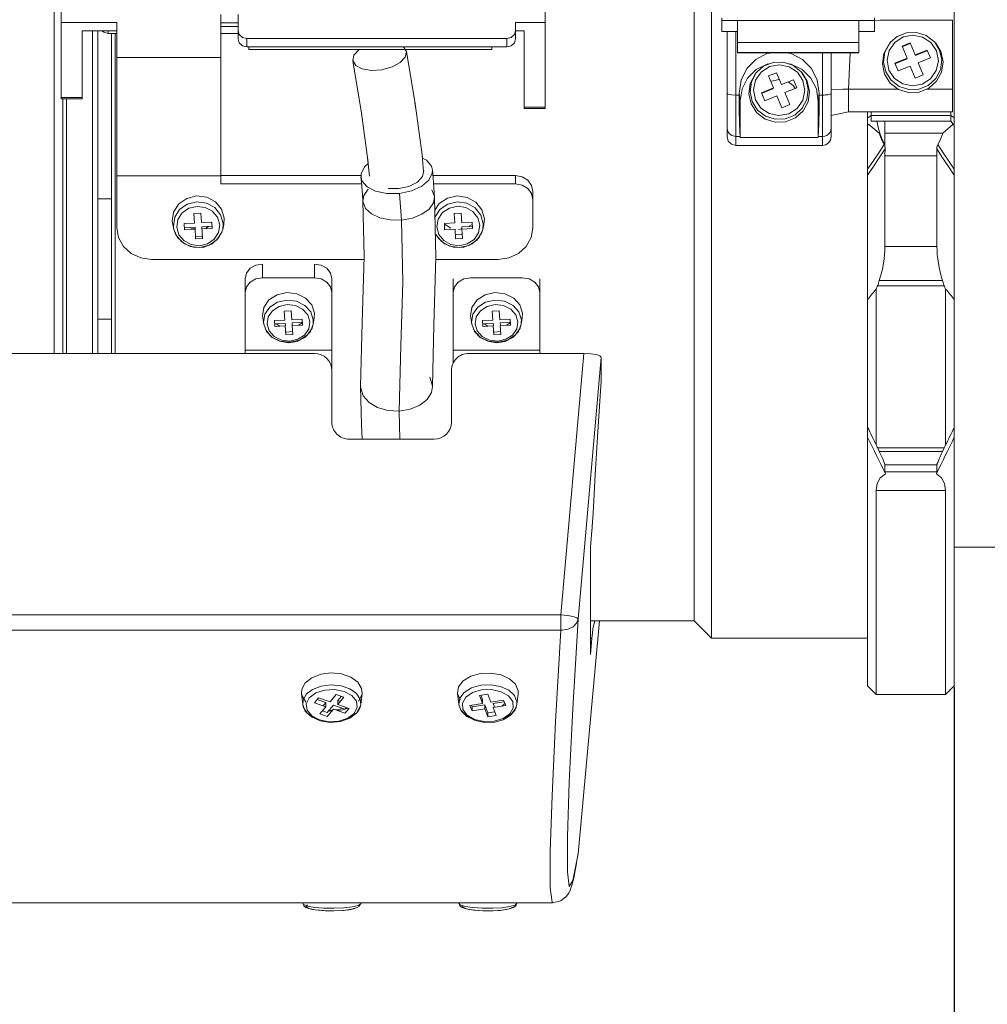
# Model space of a CAD drawing. Header units: millimetres. Extents: x 3925 to 5043, y -86 to 778.
# Tile 5 of 45: x 4105 to 4161, y 219 to 276. Entities that reach past the tile are written whole.
import ezdxf

# ---------------------------------------------------------------- set-up
doc = ezdxf.new("R2010")
doc.units = ezdxf.units.MM
doc.header["$LTSCALE"] = 46.255
doc.header["$PDMODE"] = 3
doc.header["$PDSIZE"] = 1
doc.layers.get('0').update_dxf_attribs({"linetype": 'CONTINUOUS'})
doc.layers.get('Defpoints').update_dxf_attribs({"linetype": 'CONTINUOUS'})
doc.layers.add('T20C1_LENS_ODXF_CONTINUOUS_LINE', color=7, linetype='CONTINUOUS')
doc.styles.add('SLDTEXTSTYLE0', font='arialbd.ttf', dxfattribs={"height": 5.5})
doc.styles.add('SLDTEXTSTYLE2', font='arial.ttf')
doc.dimstyles.new('SLDDIMSTYLE1', dxfattribs={"dimtxt": 5.650301, "dimasz": 4.572, "dimexe": 0, "dimexo": 0.0625, "dimgap": 1.412575, "dimtad": 0, "dimtih": 1, "dimtoh": 1, "dimlfac": 3.5, "dimrnd": 1e-09, "dimzin": 4, "dimdsep": 46, "dimtxsty": 'SLDTEXTSTYLE0', "dimsah": 1, "dimcen": 0.09, "dimadec": 0, "dimazin": 1, "dimtol": 1, "dimtp": 0.8, "dimtm": 0.8, "dimtfac": 1, "dimtdec": 1, "dimtofl": 0, "dimtmove": 0, "dimatfit": 3, "dimfxl": 1, "dimfrac": 2, "dimtolj": 1, "dimarcsym": 0})

# ---------------------------------------------------------------- blocks, each defined once
blk = doc.blocks.new('*D72')
at = {"color": 0, "linetype": 'Continuous', "lineweight": -2}
for p, q in [((4159.217, 237.712), (4159.217, 176.396)), ((4000.917, 212.713), (4000.917, 176.396)), ((4005.917, 176.396), (4154.217, 176.396))]:
    blk.add_line(p, q, dxfattribs=at)
at = {"color": 0, "linetype": 'Continuous'}
for points in [[(4005.917, 177.23), (4005.917, 175.563), (4000.917, 176.396)], [(4154.217, 177.23), (4154.217, 175.563), (4159.217, 176.396)]]:
    blk.add_solid(points, dxfattribs=at)
at = {"layer": 'Defpoints', "color": 0, "linetype": 'Continuous'}
for p in [(4159.217, 237.775), (4000.917, 212.775), (4159.217, 176.396)]:
    blk.add_point(p, dxfattribs=at)
at = {"color": 0, "linetype": 'Continuous', "lineweight": 0, "insert": (4080.067, 181.013), "char_height": 5, "attachment_point": 5, "style": 'SLDTEXTSTYLE2'}
blk.add_mtext('\\A1;158.30 [6.23]', dxfattribs=at)
blk = doc.blocks.new('*D70')
at = {"color": 0, "linetype": 'Continuous', "lineweight": -2}
for p, q in [((4234.885, 255.512), (4234.885, 157.548)), ((4000.917, 212.712), (4000.917, 157.548)), ((4005.917, 157.548), (4229.885, 157.548))]:
    blk.add_line(p, q, dxfattribs=at)
at = {"color": 0, "linetype": 'Continuous'}
for points in [[(4005.917, 158.381), (4005.917, 156.714), (4000.917, 157.548)], [(4229.885, 158.381), (4229.885, 156.714), (4234.885, 157.548)]]:
    blk.add_solid(points, dxfattribs=at)
at = {"layer": 'Defpoints', "color": 0, "linetype": 'Continuous'}
for p in [(4234.885, 255.575), (4000.917, 212.775), (4234.885, 157.548)]:
    blk.add_point(p, dxfattribs=at)
at = {"color": 0, "linetype": 'Continuous', "lineweight": 0, "insert": (4117.901, 162.164), "char_height": 5, "attachment_point": 5, "style": 'SLDTEXTSTYLE2'}
blk.add_mtext('\\A1;233.97 [9.21]', dxfattribs=at)

msp = doc.modelspace()

# ---------------------------------------------------------------- linework, layer by layer
at = {"layer": 'T20C1_LENS_ODXF_CONTINUOUS_LINE', "color": 7, "linetype": 'Continuous', "lineweight": 0}
for p, q in [((4107.717, 271.61), (4107.717, 322.781)), ((4107.317, 256.946), (4107.317, 320.025)), ((4159.217, 303.69), (4159.217, 270.519)), ((4135.617, 271.052), (4135.617, 297.104)), ((4144.217, 277.068), (4144.217, 241.525)), ((4145.217, 240.525), (4145.217, 277.068)), ((4116.917, 276.47), (4116.917, 266.719)), ((4117.917, 276.47), (4117.917, 275.074)), ((4110.917, 276.011), (4107.717, 276.011)), ((4110.917, 264.187), (4110.917, 276.011)), ((4117.917, 275.991), (4116.917, 275.991)), ((4133.917, 276.011), (4135.617, 276.011)), ((4133.917, 275.074), (4133.917, 276.011)), ((4145.817, 275.503), (4145.817, 276.283)), ((4145.817, 276.136), (4154.617, 276.136)), ((4146.717, 274.273), (4146.717, 276.136)), ((4153.717, 276.136), (4153.717, 274.282)), ((4154.949, 276.151), (4154.609, 276.122)), ((4154.617, 276.283), (4154.617, 275.503)), ((4154.949, 276.151), (4159.117, 276.151)), ((4159.117, 276.151), (4159.117, 270.876)), ((4108.917, 275.533), (4108.917, 271.61)), ((4110.917, 275.533), (4108.917, 275.533)), ((4109.517, 275.533), (4109.517, 256.946)), ((4109.817, 275.533), (4109.817, 256.946)), ((4110.417, 275.393), (4110.417, 275.533)), ((4110.417, 275.393), (4110.917, 275.393)), ((4110.617, 275.393), (4110.617, 256.946)), ((4110.817, 256.946), (4110.817, 275.393)), ((4116.917, 275.792), (4117.917, 275.792)), ((4116.917, 275.393), (4117.917, 275.393)), ((4133.917, 275.533), (4134.417, 275.533)), ((4134.417, 271.052), (4134.417, 275.533)), ((4146.717, 275.503), (4145.817, 275.503)), ((4146.117, 269.444), (4146.117, 275.503)), ((4146.617, 268.931), (4146.617, 275.503)), ((4154.617, 275.503), (4153.717, 275.503)), ((4118.167, 275.156), (4118.417, 275.094)), ((4118.417, 274.616), (4118.417, 275.094)), ((4118.417, 275.094), (4133.417, 275.094)), ((4133.417, 275.094), (4133.417, 274.616)), ((4153.717, 274.861), (4146.717, 274.861)), ((4155.435, 274.756), (4155.151, 274.223)), ((4155.491, 274.822), (4155.219, 274.311)), ((4155.487, 274.82), (4155.435, 274.756)), ((4155.541, 274.883), (4155.491, 274.822)), ((4156.264, 275.186), (4155.782, 274.874)), ((4156.208, 274.651), (4156.671, 274.838)), ((4156.671, 274.798), (4156.208, 274.611)), ((4156.671, 274.838), (4156.954, 274.15)), ((4157.866, 274.861), (4157.39, 275.179)), ((4158.187, 274.381), (4157.866, 274.861)), ((4158.371, 274.431), (4158.094, 274.883)), ((4158.438, 274.349), (4158.148, 274.82)), ((4118.417, 274.616), (4133.417, 274.616)), ((4118.542, 274.616), (4118.542, 274.47)), ((4118.542, 274.47), (4132.542, 274.47)), ((4127.459, 274.616), (4127.622, 274.344)), ((4127.622, 274.344), (4127.623, 274.343)), ((4128.118, 271.333), (4127.623, 274.343)), ((4132.542, 274.616), (4132.542, 274.47)), ((4146.717, 274.285), (4153.717, 274.285)), ((4146.717, 274.273), (4153.717, 274.273)), ((4151.618, 274.273), (4151.617, 268.942)), ((4152.117, 269.444), (4152.117, 274.273)), ((4153.118, 272.182), (4153.217, 274.273)), ((4155.151, 274.223), (4155.069, 273.627)), ((4155.219, 274.311), (4155.14, 273.739)), ((4156.492, 273.963), (4156.208, 274.651)), ((4156.954, 274.15), (4157.649, 274.431)), ((4157.649, 274.391), (4156.954, 274.11)), ((4157.649, 274.431), (4157.838, 273.972)), ((4158.495, 273.867), (4158.371, 274.431)), ((4158.566, 273.76), (4158.438, 274.349)), ((4110.917, 273.994), (4116.917, 273.994)), ((4124.572, 273.558), (4124.527, 273.821)), ((4148.418, 273.624), (4147.791, 273.306)), ((4148.763, 273.716), (4148.223, 273.498)), ((4148.611, 273.655), (4148.418, 273.624)), ((4149.345, 273.738), (4148.763, 273.716)), ((4149.9, 273.562), (4149.345, 273.738)), ((4149.818, 273.624), (4149.592, 273.66)), ((4150.445, 273.305), (4149.818, 273.624)), ((4155.069, 273.627), (4155.197, 273.038)), ((4155.14, 273.739), (4155.264, 273.174)), ((4155.797, 273.682), (4156.492, 273.963)), ((4155.797, 273.642), (4156.492, 273.923)), ((4155.986, 273.223), (4155.797, 273.682)), ((4157.838, 273.972), (4157.143, 273.691)), ((4157.143, 273.691), (4157.427, 273.003)), ((4124.572, 273.558), (4125.006, 270.918)), ((4147.791, 273.306), (4147.294, 272.812)), ((4147.735, 273.044), (4147.451, 272.511)), ((4147.791, 273.11), (4147.519, 272.599)), ((4147.787, 273.108), (4147.735, 273.044)), ((4147.841, 273.171), (4147.791, 273.11)), ((4148.223, 273.498), (4147.841, 273.171)), ((4148.564, 273.474), (4148.082, 273.161)), ((4148.508, 272.939), (4148.971, 273.126)), ((4148.971, 273.126), (4149.254, 272.438)), ((4150.166, 273.148), (4149.69, 273.466)), ((4150.394, 273.171), (4149.9, 273.562)), ((4150.487, 272.669), (4150.166, 273.148)), ((4150.671, 272.719), (4150.394, 273.171)), ((4150.942, 272.81), (4150.445, 273.305)), ((4150.738, 272.637), (4150.448, 273.108)), ((4155.197, 273.038), (4155.521, 272.528)), ((4155.264, 273.174), (4155.574, 272.685)), ((4156.681, 273.504), (4155.986, 273.223)), ((4156.964, 272.816), (4156.681, 273.504)), ((4147.451, 272.511), (4147.369, 271.914)), ((4147.519, 272.599), (4147.44, 272.026)), ((4148.792, 272.25), (4148.508, 272.939)), ((4148.642, 272.613), (4148.684, 272.642)), ((4148.684, 272.642), (4149.118, 272.729)), ((4149.254, 272.438), (4149.949, 272.719)), ((4149.629, 272.589), (4149.922, 272.391)), ((4149.949, 272.719), (4150.138, 272.26)), ((4150.795, 272.154), (4150.671, 272.719)), ((4150.866, 272.048), (4150.738, 272.637)), ((4157.427, 273.003), (4156.964, 272.816)), ((4146.809, 271.938), (4146.866, 271.496)), ((4146.809, 271.938), (4146.817, 270.96)), ((4147.369, 271.914), (4147.497, 271.326)), ((4147.44, 272.026), (4147.564, 271.462)), ((4148.097, 271.969), (4148.792, 272.25)), ((4148.097, 271.929), (4148.792, 272.21)), ((4148.286, 271.511), (4148.097, 271.969)), ((4150.138, 272.26), (4149.443, 271.979)), ((4149.443, 271.979), (4149.727, 271.291)), ((4149.922, 272.391), (4150.037, 272.219)), ((4151.369, 271.492), (4151.426, 271.939)), ((4155.972, 272.182), (4153.118, 272.182)), ((4153.118, 272.182), (4153.118, 270.876)), ((4156.59, 272.155), (4157.172, 272.177)), ((4159.117, 272.182), (4157.642, 272.182)), ((4108.917, 271.693), (4107.717, 271.693)), ((4107.717, 271.61), (4108.917, 271.61)), ((4107.817, 256.946), (4107.817, 271.61)), ((4108.017, 256.946), (4108.017, 271.61)), ((4128.111, 271.38), (4128.2, 270.794)), ((4128.54, 268.257), (4128.118, 271.333)), ((4146.81, 271.835), (4146.617, 271.835)), ((4146.866, 269.393), (4146.866, 271.496)), ((4147.497, 271.326), (4147.821, 270.816)), ((4147.564, 271.462), (4147.874, 270.973)), ((4148.981, 271.792), (4148.286, 271.511)), ((4149.264, 271.104), (4148.981, 271.792)), ((4151.369, 271.492), (4151.369, 269.393)), ((4151.425, 271.835), (4151.618, 271.835)), ((4125.088, 270.381), (4125.003, 270.935)), ((4125.006, 270.918), (4125.415, 267.956)), ((4135.617, 271.135), (4134.417, 271.135)), ((4135.617, 271.052), (4134.417, 271.052)), ((4147.821, 270.816), (4148.302, 270.447)), ((4147.874, 270.973), (4148.335, 270.619)), ((4149.727, 271.291), (4149.264, 271.104)), ((4153.118, 270.876), (4152.117, 270.651)), ((4153.118, 270.876), (4159.117, 270.876)), ((4154.217, 270.519), (4154.217, 270.876)), ((4154.417, 270.665), (4154.417, 270.876)), ((4159.017, 270.876), (4159.017, 270.665)), ((4154.217, 270.105), (4154.217, 270.519)), ((4154.417, 270.665), (4159.017, 270.665)), ((4154.417, 270.665), (4154.417, 270.339)), ((4154.417, 270.339), (4155.217, 270.339)), ((4159.017, 270.339), (4155.217, 270.339)), ((4155.217, 270.339), (4155.217, 268.865)), ((4159.017, 270.665), (4159.084, 270.616)), ((4159.017, 270.339), (4159.017, 270.665)), ((4159.158, 270.148), (4159.017, 270.339)), ((4159.084, 270.616), (4159.217, 270.519)), ((4159.217, 270.519), (4159.217, 270.105)), ((4154.277, 270.148), (4154.217, 270.105)), ((4154.217, 237.775), (4154.217, 270.105)), ((4154.875, 269.641), (4154.277, 270.148)), ((4154.923, 269.643), (4154.832, 269.958)), ((4154.961, 269.42), (4154.875, 269.641)), ((4155.042, 269.324), (4154.923, 269.643)), ((4158.56, 269.641), (4155.217, 269.641)), ((4159.158, 270.148), (4158.56, 269.641)), ((4159.217, 270.105), (4159.158, 270.148)), ((4159.217, 237.775), (4159.217, 270.105)), ((4146.117, 269.444), (4146.185, 269.186)), ((4146.185, 269.186), (4146.369, 268.998)), ((4146.617, 269.445), (4146.859, 269.445)), ((4146.859, 269.445), (4146.866, 269.393)), ((4146.866, 269.393), (4151.369, 269.393)), ((4151.376, 269.445), (4151.369, 269.393)), ((4151.376, 269.445), (4151.617, 269.445)), ((4151.971, 269.59), (4151.868, 269.511)), ((4155.061, 269.2), (4154.961, 269.42)), ((4155.19, 269.004), (4155.042, 269.324)), ((4155.174, 268.98), (4155.061, 269.2)), ((4128.503, 268.578), (4128.609, 267.426)), ((4146.369, 268.998), (4146.617, 268.931)), ((4151.617, 268.931), (4146.617, 268.931)), ((4151.617, 268.931), (4151.808, 268.97)), ((4151.617, 268.942), (4151.617, 268.931)), ((4154.857, 268.498), (4155.174, 268.98)), ((4155.192, 268.944), (4155.174, 268.98)), ((4125.484, 267.158), (4125.386, 268.208)), ((4155.217, 268.334), (4158.217, 268.334)), ((4155.217, 263.104), (4155.217, 268.334)), ((4158.217, 268.334), (4158.217, 263.104)), ((4128.606, 267.52), (4128.622, 267.49)), ((4154.556, 267.712), (4154.217, 267.218)), ((4116.917, 267.178), (4110.917, 267.178)), ((4125.003, 267.197), (4116.917, 267.197)), ((4133.917, 267.197), (4129.151, 267.197)), ((4133.917, 267.197), (4133.917, 266.719)), ((4116.917, 266.719), (4125.038, 266.719)), ((4127.176, 266.44), (4126.569, 266.442)), ((4127.214, 266.161), (4127.911, 266.308)), ((4127.911, 266.308), (4128.502, 266.576)), ((4129.241, 266.009), (4129.092, 266.373)), ((4129.191, 266.719), (4133.917, 266.719)), ((4129.246, 265.96), (4129.229, 266.234)), ((4134.917, 266.28), (4134.917, 264.187)), ((4109.817, 265.847), (4110.617, 265.847)), ((4125.115, 265.713), (4125.115, 265.709)), ((4125.115, 265.709), (4125.12, 265.662)), ((4125.12, 265.662), (4125.269, 265.297)), ((4127.261, 265.644), (4127.214, 266.161)), ((4129.246, 265.96), (4129.241, 266.009)), ((4129.246, 265.956), (4129.246, 265.96)), ((4129.324, 262.496), (4129.246, 265.956)), ((4129.985, 265.892), (4129.513, 265.575)), ((4114.541, 265.232), (4114.258, 264.788)), ((4114.987, 265.543), (4114.541, 265.232)), ((4115.079, 265.309), (4114.695, 265.043)), ((4115.546, 265.42), (4115.079, 265.309)), ((4116.024, 265.359), (4115.546, 265.42)), ((4116.437, 265.137), (4116.024, 265.359)), ((4116.569, 265.347), (4116.085, 265.606)), ((4116.729, 264.787), (4116.442, 265.131)), ((4116.909, 264.937), (4116.569, 265.347)), ((4125.269, 265.297), (4125.605, 264.986)), ((4129.513, 265.575), (4129.263, 265.2)), ((4129.559, 265.25), (4129.272, 264.818)), ((4130.011, 265.554), (4129.559, 265.25)), ((4130.101, 265.318), (4129.711, 265.059)), ((4131.455, 265.123), (4131.046, 265.351)), ((4131.589, 265.33), (4131.11, 265.597)), ((4131.739, 264.767), (4131.455, 265.123)), ((4131.921, 264.915), (4131.589, 265.33)), ((4114.12, 264.561), (4114.148, 264.368)), ((4114.258, 264.788), (4114.183, 264.278)), ((4114.448, 264.66), (4114.382, 264.216)), ((4114.695, 265.043), (4114.448, 264.66)), ((4115.369, 265.007), (4115.768, 265.03)), ((4115.406, 264.458), (4115.369, 265.007)), ((4115.768, 265.03), (4115.805, 264.481)), ((4115.805, 264.481), (4116.404, 264.515)), ((4116.404, 264.515), (4116.428, 264.148)), ((4116.853, 264.356), (4116.729, 264.787)), ((4117.052, 264.44), (4116.909, 264.937)), ((4117.087, 264.368), (4117.115, 264.73)), ((4126.691, 264.634), (4127.337, 264.629)), ((4127.337, 264.629), (4127.967, 264.741)), ((4129.456, 264.68), (4129.381, 264.238)), ((4129.711, 265.059), (4129.456, 264.68)), ((4130.384, 265.011), (4130.783, 265.027)), ((4130.409, 264.462), (4130.384, 265.011)), ((4130.783, 265.027), (4130.809, 264.477)), ((4131.854, 264.335), (4131.739, 264.767)), ((4132.053, 264.415), (4131.921, 264.915)), ((4132.087, 264.368), (4132.116, 264.704)), ((4114.21, 264.094), (4114.148, 264.368)), ((4114.183, 264.278), (4114.21, 264.094)), ((4114.425, 263.62), (4114.21, 264.094)), ((4114.21, 264.094), (4114.326, 263.781)), ((4114.382, 264.216), (4114.506, 263.786)), ((4114.807, 264.424), (4115.406, 264.458)), ((4114.831, 264.058), (4114.807, 264.424)), ((4114.831, 264.178), (4115.43, 264.212)), ((4115.43, 264.092), (4114.831, 264.058)), ((4115.437, 264.115), (4115.184, 264.161)), ((4115.43, 264.212), (4115.467, 263.543)), ((4115.829, 264.234), (4116.428, 264.268)), ((4115.866, 263.565), (4115.829, 264.234)), ((4116.428, 264.148), (4115.829, 264.115)), ((4116.207, 264.255), (4116.046, 264.159)), ((4116.786, 263.913), (4116.853, 264.356)), ((4116.977, 263.931), (4117.025, 264.094)), ((4117.025, 264.094), (4117.052, 264.44)), ((4117.025, 264.094), (4117.087, 264.368)), ((4129.381, 264.238), (4129.496, 263.805)), ((4129.81, 264.438), (4130.409, 264.462)), ((4129.827, 264.072), (4129.81, 264.438)), ((4130.184, 264.161), (4129.816, 264.385)), ((4130.426, 264.095), (4129.827, 264.072)), ((4130.452, 263.545), (4130.426, 264.095)), ((4130.824, 264.12), (4130.616, 264.083)), ((4130.809, 264.477), (4131.408, 264.501)), ((4131.425, 264.254), (4130.826, 264.231)), ((4130.826, 264.231), (4130.826, 264.111)), ((4131.425, 264.134), (4130.826, 264.111)), ((4130.826, 264.111), (4130.851, 263.561)), ((4131.367, 264.352), (4131.235, 264.273)), ((4131.408, 264.501), (4131.425, 264.134)), ((4131.779, 263.892), (4131.854, 264.335)), ((4132.025, 264.094), (4131.809, 263.619)), ((4131.968, 263.907), (4132.025, 264.094)), ((4132.025, 264.094), (4132.053, 264.415)), ((4132.025, 264.094), (4132.087, 264.368)), ((4114.506, 263.786), (4114.798, 263.436)), ((4115.467, 263.662), (4115.866, 263.685)), ((4115.866, 263.565), (4115.467, 263.543)), ((4116.156, 263.264), (4116.54, 263.529)), ((4116.54, 263.529), (4116.786, 263.913)), ((4129.496, 263.805), (4129.78, 263.45)), ((4130.617, 263.774), (4130.439, 263.812)), ((4130.851, 263.561), (4130.452, 263.545)), ((4130.798, 263.813), (4130.617, 263.774)), ((4131.134, 263.255), (4131.524, 263.513)), ((4131.524, 263.513), (4131.779, 263.892)), ((4158.217, 263.104), (4155.217, 263.104)), ((4112.298, 262.443), (4112.917, 262.353)), ((4125.18, 262.353), (4112.917, 262.353)), ((4132.917, 262.353), (4129.32, 262.353)), ((4132.917, 262.353), (4133.537, 262.443)), ((4119.317, 261.3), (4119.317, 262.095)), ((4122.317, 262.095), (4122.317, 261.3)), ((4118.317, 256.946), (4118.317, 261.247)), ((4122.317, 261.3), (4119.317, 261.3)), ((4123.317, 252.986), (4123.317, 261.247)), ((4130.317, 261.247), (4130.317, 260.452)), ((4134.317, 261.3), (4131.317, 261.3)), ((4135.317, 261.247), (4135.317, 260.452)), ((4154.798, 260.847), (4154.891, 261.14)), ((4154.891, 261.14), (4158.543, 261.14)), ((4158.543, 261.14), (4158.637, 260.847)), ((4130.395, 260.779), (4130.317, 260.452)), ((4135.317, 260.452), (4135.24, 260.779)), ((4154.717, 251.667), (4154.717, 260.654)), ((4158.637, 260.847), (4154.798, 260.847)), ((4158.717, 260.654), (4158.717, 251.667)), ((4130.317, 256.371), (4130.317, 260.452)), ((4135.317, 260.452), (4135.317, 256.946)), ((4119.399, 259.594), (4119.32, 259.102)), ((4119.741, 259.607), (4119.458, 259.196)), ((4119.895, 259.404), (4119.648, 259.049)), ((4120.187, 259.895), (4119.741, 259.607)), ((4120.279, 259.649), (4119.895, 259.404)), ((4120.746, 259.752), (4120.279, 259.649)), ((4121.224, 259.695), (4120.746, 259.752)), ((4121.637, 259.49), (4121.224, 259.695)), ((4121.769, 259.713), (4121.285, 259.953)), ((4121.929, 259.166), (4121.637, 259.49)), ((4122.109, 259.335), (4121.769, 259.713)), ((4131.399, 259.594), (4131.32, 259.102)), ((4131.741, 259.607), (4131.458, 259.196)), ((4131.895, 259.404), (4131.648, 259.049)), ((4132.187, 259.895), (4131.741, 259.607)), ((4132.279, 259.649), (4131.895, 259.404)), ((4132.746, 259.752), (4132.279, 259.649)), ((4133.224, 259.695), (4132.746, 259.752)), ((4133.637, 259.49), (4133.224, 259.695)), ((4133.769, 259.713), (4133.285, 259.953)), ((4133.929, 259.166), (4133.637, 259.49)), ((4134.109, 259.335), (4133.769, 259.713)), ((4110.617, 258.919), (4109.817, 258.919)), ((4119.32, 259.102), (4119.332, 259.002)), ((4119.394, 258.63), (4119.332, 259.002)), ((4119.458, 259.196), (4119.383, 258.725)), ((4119.648, 259.049), (4119.582, 258.639)), ((4120.007, 258.831), (4120.606, 258.862)), ((4120.031, 258.492), (4120.007, 258.831)), ((4120.569, 259.37), (4120.968, 259.391)), ((4120.606, 258.862), (4120.569, 259.37)), ((4120.968, 259.391), (4121.005, 258.883)), ((4121.005, 258.883), (4121.604, 258.914)), ((4121.604, 258.914), (4121.628, 258.576)), ((4122.053, 258.768), (4121.929, 259.166)), ((4122.252, 258.875), (4122.109, 259.335)), ((4122.236, 258.767), (4122.303, 259.002)), ((4122.241, 258.63), (4122.303, 259.002)), ((4122.241, 258.63), (4122.252, 258.875)), ((4122.303, 259.002), (4122.315, 259.259)), ((4131.32, 259.102), (4131.332, 259.002)), ((4131.394, 258.63), (4131.332, 259.002)), ((4131.458, 259.196), (4131.383, 258.725)), ((4131.648, 259.049), (4131.582, 258.639)), ((4132.007, 258.831), (4132.606, 258.862)), ((4132.031, 258.492), (4132.007, 258.831)), ((4132.569, 259.37), (4132.968, 259.391)), ((4132.606, 258.862), (4132.569, 259.37)), ((4132.968, 259.391), (4133.005, 258.883)), ((4133.005, 258.883), (4133.604, 258.914)), ((4133.604, 258.914), (4133.628, 258.576)), ((4134.053, 258.768), (4133.929, 259.166)), ((4134.252, 258.875), (4134.109, 259.335)), ((4134.236, 258.767), (4134.303, 259.002)), ((4134.241, 258.63), (4134.303, 259.002)), ((4134.241, 258.63), (4134.252, 258.875)), ((4134.303, 259.002), (4134.315, 259.259)), ((4119.383, 258.725), (4119.394, 258.63)), ((4119.553, 258.213), (4119.394, 258.63)), ((4119.582, 258.639), (4119.706, 258.241)), ((4120.031, 258.651), (4120.63, 258.683)), ((4120.63, 258.524), (4120.031, 258.492)), ((4120.325, 258.508), (4120.109, 258.655)), ((4120.63, 258.683), (4120.642, 258.525)), ((4120.667, 258.016), (4120.63, 258.524)), ((4121.029, 258.704), (4121.628, 258.735)), ((4121.029, 258.704), (4121.041, 258.545)), ((4121.029, 258.545), (4121.029, 258.704)), ((4121.628, 258.576), (4121.029, 258.545)), ((4121.029, 258.545), (4121.066, 258.037)), ((4121.566, 258.684), (4121.391, 258.563)), ((4121.593, 258.733), (4121.566, 258.684)), ((4121.74, 258.003), (4121.986, 258.358)), ((4121.986, 258.358), (4122.053, 258.768)), ((4122.241, 258.63), (4122.081, 258.212)), ((4131.383, 258.725), (4131.394, 258.63)), ((4131.553, 258.213), (4131.394, 258.63)), ((4132.031, 258.651), (4132.63, 258.683)), ((4132.63, 258.524), (4132.031, 258.492)), ((4132.325, 258.508), (4132.109, 258.655)), ((4132.63, 258.683), (4132.642, 258.525)), ((4132.667, 258.016), (4132.63, 258.524)), ((4133.029, 258.704), (4133.628, 258.735)), ((4133.041, 258.545), (4133.029, 258.704)), ((4133.628, 258.576), (4133.029, 258.545)), ((4133.029, 258.545), (4133.066, 258.037)), ((4133.566, 258.684), (4133.391, 258.563)), ((4133.593, 258.733), (4133.566, 258.684)), ((4133.74, 258.003), (4133.986, 258.358)), ((4133.986, 258.358), (4134.053, 258.768)), ((4134.241, 258.63), (4134.081, 258.212)), ((4119.706, 258.241), (4119.998, 257.917)), ((4120.667, 258.175), (4121.066, 258.196)), ((4121.066, 258.037), (4120.667, 258.016)), ((4121.356, 257.758), (4121.74, 258.003)), ((4132.667, 258.175), (4133.066, 258.196)), ((4133.066, 258.037), (4132.667, 258.016)), ((4118.317, 257.134), (4123.317, 257.134)), ((4130.317, 257.134), (4135.317, 257.134)), ((4077.775, 256.946), (4122.317, 256.946)), ((4131.217, 256.946), (4137.86, 256.946)), ((4136.528, 241.874), (4137.86, 256.946)), ((4138.856, 256.697), (4137.524, 241.625)), ((4138.856, 255.516), (4138.856, 256.697)), ((4129.114, 255.138), (4128.966, 255.569)), ((4130.217, 252.986), (4130.217, 255.956)), ((4124.981, 255.031), (4124.981, 255.038)), ((4124.986, 254.93), (4124.981, 255.031)), ((4125.135, 254.498), (4124.986, 254.93)), ((4129.12, 255.03), (4129.114, 255.138)), ((4127.247, 251.996), (4127.204, 253.621)), ((4129.217, 251.996), (4124.317, 251.996)), ((4154.798, 251.497), (4158.637, 251.497)), ((4154.891, 251.294), (4154.798, 251.497)), ((4158.637, 251.497), (4158.543, 251.294)), ((4158.543, 251.294), (4154.891, 251.294)), ((4155.217, 250.514), (4158.217, 250.514)), ((4155.217, 250.118), (4155.217, 250.514)), ((4158.217, 250.514), (4158.217, 250.118)), ((4158.217, 250.118), (4155.217, 250.118)), ((4154.717, 249.045), (4158.717, 249.045)), ((4154.717, 237.275), (4154.717, 249.045)), ((4158.717, 249.045), (4158.717, 237.275)), ((4138.23, 245.772), (4138.315, 246.73)), ((4138.23, 239.584), (4138.23, 245.772)), ((4221.617, 245.775), (4159.217, 245.775)), ((4136.528, 241.874), (4094.117, 241.874)), ((4136.528, 241.874), (4136.528, 240.993)), ((4137.524, 228.099), (4138.765, 241.525)), ((4144.217, 241.525), (4138.23, 241.525)), ((4138.482, 241.525), (4138.39, 241.161)), ((4144.217, 241.525), (4145.217, 240.525)), ((4094.117, 240.993), (4136.528, 240.993)), ((4136.225, 235.718), (4136.528, 240.993)), ((4138.315, 240.499), (4138.23, 240.499)), ((4138.315, 240.499), (4138.23, 239.584)), ((4154.217, 240.525), (4145.217, 240.525)), ((4131.888, 238.486), (4131.333, 238.329)), ((4121.781, 237.944), (4121.587, 237.581)), ((4122.16, 238.244), (4121.781, 237.944)), ((4123.276, 237.841), (4122.705, 237.768)), ((4123.853, 237.786), (4123.276, 237.841)), ((4132.487, 237.836), (4131.905, 237.809)), ((4133.048, 237.736), (4132.487, 237.836)), ((4121.587, 237.581), (4121.572, 237.337)), ((4121.643, 236.706), (4121.572, 237.337)), ((4121.844, 237.289), (4121.658, 236.94)), ((4122.207, 237.576), (4121.844, 237.289)), ((4122.393, 237.369), (4122.019, 237.087)), ((4122.705, 237.768), (4122.207, 237.576)), ((4122.909, 237.537), (4122.393, 237.369)), ((4123.481, 237.568), (4122.909, 237.537)), ((4123.218, 236.854), (4123.577, 237.27)), ((4124.031, 237.458), (4123.481, 237.568)), ((4123.577, 237.27), (4124.016, 237.119)), ((4124.365, 237.61), (4123.853, 237.786)), ((4124.472, 237.224), (4124.031, 237.458)), ((4124.75, 237.334), (4124.365, 237.61)), ((4124.992, 236.706), (4125.063, 237.337)), ((4125.048, 237.25), (4125.063, 237.337)), ((4130.572, 237.337), (4130.721, 236.962)), ((4130.643, 236.706), (4130.572, 237.337)), ((4131.431, 237.387), (4131.047, 237.118)), ((4131.954, 237.545), (4131.431, 237.387)), ((4131.83, 237.213), (4132.314, 237.291)), ((4132.537, 237.563), (4131.954, 237.545)), ((4132.314, 237.291), (4132.498, 236.832)), ((4133.083, 237.439), (4132.537, 237.563)), ((4133.52, 237.52), (4133.048, 237.736)), ((4133.507, 237.195), (4133.083, 237.439)), ((4133.848, 237.216), (4133.52, 237.52)), ((4133.992, 236.706), (4134.063, 237.337)), ((4154.217, 237.775), (4154.717, 237.275)), ((4158.717, 237.275), (4154.717, 237.275)), ((4159.217, 237.775), (4158.717, 237.275)), ((4121.658, 236.94), (4121.643, 236.706)), ((4122.019, 237.087), (4121.846, 236.737)), ((4121.846, 236.737), (4121.899, 236.376)), ((4122.32, 236.803), (4122.559, 237.081)), ((4122.978, 236.577), (4122.32, 236.803)), ((4122.475, 236.983), (4122.978, 236.81)), ((4122.559, 237.081), (4123.218, 236.854)), ((4122.823, 236.63), (4122.978, 236.81)), ((4122.978, 236.81), (4122.978, 236.577)), ((4123.657, 236.936), (4123.861, 237.172)), ((4124.016, 237.119), (4123.657, 236.703)), ((4123.657, 236.936), (4123.812, 236.882)), ((4123.657, 236.703), (4123.657, 236.936)), ((4123.657, 236.703), (4124.315, 236.476)), ((4124.736, 236.904), (4124.472, 237.224)), ((4124.789, 236.543), (4124.736, 236.904)), ((4124.854, 236.887), (4125.048, 237.25)), ((4124.977, 236.623), (4124.992, 236.706)), ((4131.047, 237.118), (4130.854, 236.778)), ((4130.854, 236.778), (4130.882, 236.414)), ((4131.287, 236.638), (4132.014, 236.754)), ((4132.014, 236.754), (4131.83, 237.213)), ((4132.014, 236.987), (4131.91, 237.245)), ((4131.977, 236.981), (4132.014, 236.987)), ((4132.014, 236.754), (4132.014, 236.987)), ((4132.498, 236.832), (4133.225, 236.948)), ((4132.621, 236.758), (4133.24, 236.857)), ((4132.702, 236.558), (4132.621, 236.758)), ((4133.298, 236.768), (4133.13, 236.607)), ((4133.225, 236.948), (4133.348, 236.642)), ((4133.753, 236.866), (4133.507, 237.195)), ((4133.781, 236.502), (4133.753, 236.866)), ((4121.899, 236.376), (4122.163, 236.056)), ((4122.619, 236.161), (4122.978, 236.577)), ((4123.058, 236.01), (4122.619, 236.161)), ((4122.774, 236.341), (4123.058, 236.243)), ((4123.058, 236.243), (4123.417, 236.658)), ((4123.417, 236.426), (4123.058, 236.01)), ((4123.136, 236.332), (4123.321, 236.315)), ((4123.323, 236.36), (4123.175, 236.378)), ((4123.417, 236.658), (4124.076, 236.432)), ((4124.076, 236.199), (4123.417, 236.426)), ((4123.728, 236.412), (4123.531, 236.387)), ((4123.645, 236.347), (4123.956, 236.387)), ((4123.91, 236.489), (4123.728, 236.412)), ((4123.956, 236.387), (4124.248, 236.499)), ((4124.076, 236.432), (4124.16, 236.53)), ((4124.315, 236.476), (4124.076, 236.199)), ((4124.242, 235.911), (4124.616, 236.193)), ((4124.768, 236.217), (4124.367, 235.905)), ((4124.428, 235.987), (4124.71, 236.21)), ((4124.616, 236.193), (4124.789, 236.543)), ((4124.88, 236.374), (4124.768, 236.217)), ((4124.791, 236.274), (4124.977, 236.623)), ((4130.882, 236.414), (4131.128, 236.085)), ((4131.41, 236.332), (4131.287, 236.638)), ((4131.367, 236.67), (4131.41, 236.565)), ((4132.137, 236.681), (4131.41, 236.565)), ((4131.41, 236.565), (4131.41, 236.332)), ((4132.137, 236.448), (4131.41, 236.332)), ((4132.321, 236.222), (4132.137, 236.681)), ((4132.137, 236.448), (4132.137, 236.681)), ((4132.321, 235.989), (4132.137, 236.448)), ((4132.718, 236.285), (4132.321, 236.222)), ((4132.321, 235.989), (4132.321, 236.222)), ((4133.348, 236.642), (4132.621, 236.526)), ((4132.621, 236.526), (4132.805, 236.067)), ((4133.204, 235.893), (4133.588, 236.162)), ((4133.588, 236.162), (4133.781, 236.502)), ((4122.163, 236.056), (4122.604, 235.822)), ((4123.23, 235.663), (4122.643, 235.755)), ((4123.828, 235.714), (4123.23, 235.663)), ((4124.367, 235.905), (4123.828, 235.714)), ((4131.115, 236.043), (4131.25, 235.981)), ((4132.098, 235.716), (4132.681, 235.735)), ((4132.712, 235.692), (4132.135, 235.668)), ((4132.805, 236.067), (4132.321, 235.989)), ((4132.681, 235.735), (4133.204, 235.893)), ((4133.198, 235.826), (4132.712, 235.692)), ((4137.221, 226.564), (4137.524, 228.099)), ((4137.516, 228.031), (4137.515, 228.022)), ((4137.524, 228.099), (4137.516, 228.031)), ((4137.524, 228.092), (4137.516, 228.031)), ((4137.524, 228.092), (4137.524, 228.099)), ((4094.117, 225.275), (4136.055, 225.275)), ((4122.868, 224.963), (4122.342, 225.007)), ((4122.524, 224.844), (4122.934, 224.813)), ((4123.448, 224.953), (4122.868, 224.963)), ((4122.934, 224.813), (4123.435, 224.805)), ((4123.994, 224.836), (4123.432, 224.808)), ((4123.435, 224.805), (4123.936, 224.828)), ((4124.012, 224.979), (4123.448, 224.953)), ((4124.447, 224.9), (4123.994, 224.836)), ((4124.493, 225.037), (4124.012, 224.979)), ((4124.726, 224.989), (4124.447, 224.9)), ((4131.451, 224.995), (4131.011, 225.062)), ((4131.496, 224.851), (4131.09, 224.923)), ((4131.995, 224.958), (4131.451, 224.995)), ((4132.033, 224.812), (4131.496, 224.851)), ((4131.585, 224.838), (4132.026, 224.809)), ((4132.577, 224.956), (4131.995, 224.958)), ((4132.573, 224.808), (4133.028, 224.836)), ((4133.129, 224.989), (4132.577, 224.956)), ((4133.028, 224.836), (4133.376, 224.88)), ((4133.583, 225.054), (4133.129, 224.989)), ((4133.553, 224.925), (4133.15, 224.853)), ((4133.376, 224.88), (4133.625, 224.934)), ((4133.77, 225.019), (4133.553, 224.925))]:
    msp.add_line(p, q, dxfattribs=at)
for points in [[(4110.417, 275.393), (4110.167, 275.455), (4110.082, 275.533)], [(4117.917, 275.553), (4117.985, 275.323), (4118.167, 275.156)], [(4133.417, 275.094), (4133.668, 275.156), (4133.85, 275.323), (4133.917, 275.553)], [(4158.094, 274.883), (4157.6, 275.274), (4157.045, 275.451), (4156.463, 275.428), (4155.923, 275.21), (4155.541, 274.883)], [(4157.39, 275.179), (4156.83, 275.293), (4156.264, 275.186)], [(4118.417, 274.616), (4118.167, 274.677), (4117.985, 274.844), (4117.917, 275.074)], [(4133.917, 275.074), (4133.85, 274.844), (4133.668, 274.677), (4133.417, 274.616)], [(4155.782, 274.874), (4155.457, 274.403), (4155.338, 273.841), (4155.448, 273.273)], [(4124.527, 273.821), (4124.595, 274.143), (4124.888, 274.455), (4124.915, 274.47)], [(4127.623, 274.343), (4127.555, 274.021), (4127.262, 273.709), (4126.791, 273.454), (4126.209, 273.294), (4125.607, 273.254), (4125.076, 273.34)], [(4148.733, 274.273), (4148.415, 274.222), (4147.773, 273.891), (4147.258, 273.366), (4146.924, 272.696), (4146.809, 271.938)], [(4151.426, 271.939), (4151.311, 272.696), (4150.977, 273.367), (4150.459, 273.893), (4149.817, 274.223), (4149.504, 274.273)], [(4157.371, 272.468), (4157.853, 272.78), (4158.178, 273.251), (4158.297, 273.813), (4158.187, 274.381)], [(4125.076, 273.34), (4124.697, 273.538), (4124.527, 273.821)], [(4155.521, 272.528), (4156.002, 272.159), (4156.58, 271.975), (4157.188, 271.998), (4157.75, 272.226), (4158.2, 272.631), (4158.484, 273.164), (4158.566, 273.76)], [(4157.172, 272.177), (4157.712, 272.395), (4158.144, 272.783), (4158.416, 273.294), (4158.495, 273.867)], [(4148.082, 273.161), (4147.757, 272.691), (4147.638, 272.128), (4147.748, 271.561)], [(4149.69, 273.466), (4149.13, 273.581), (4148.564, 273.474)], [(4155.448, 273.273), (4155.768, 272.793), (4156.245, 272.475), (4156.805, 272.361), (4157.371, 272.468)], [(4147.294, 272.812), (4146.975, 272.189), (4146.866, 271.495)], [(4147.748, 271.561), (4148.068, 271.081), (4148.545, 270.763), (4149.105, 270.649), (4149.671, 270.755), (4150.153, 271.068), (4150.478, 271.538), (4150.597, 272.101), (4150.487, 272.669)], [(4151.369, 271.492), (4151.261, 272.187), (4150.942, 272.81)], [(4155.574, 272.685), (4156.035, 272.331), (4156.59, 272.155)], [(4146.617, 271.835), (4146.367, 271.848), (4146.185, 271.883), (4146.117, 271.931)], [(4150.012, 270.683), (4150.444, 271.071), (4150.716, 271.582), (4150.795, 272.154)], [(4150.05, 270.514), (4150.5, 270.918), (4150.784, 271.451), (4150.866, 272.048)], [(4151.426, 271.939), (4151.426, 271.904), (4151.426, 271.87)], [(4151.772, 271.839), (4151.844, 271.845), (4151.919, 271.854), (4151.99, 271.867), (4152.056, 271.885), (4152.101, 271.907), (4152.117, 271.931)], [(4152.117, 272.133), (4152.785, 272.167), (4153.118, 272.182)], [(4151.426, 271.87), (4151.418, 270.964), (4151.406, 270.232), (4151.392, 269.709), (4151.376, 269.445)], [(4151.617, 271.835), (4151.67, 271.835), (4151.719, 271.837), (4151.772, 271.839)], [(4146.817, 270.96), (4146.829, 270.232), (4146.843, 269.711), (4146.859, 269.445)], [(4148.302, 270.447), (4148.88, 270.263), (4149.488, 270.286), (4150.05, 270.514)], [(4148.335, 270.619), (4148.89, 270.442), (4149.472, 270.465), (4150.012, 270.683)], [(4154.217, 270.519), (4154.284, 270.568), (4154.417, 270.665)], [(4154.832, 269.958), (4154.768, 270.266), (4154.759, 270.339)], [(4146.117, 269.941), (4146.145, 269.78), (4146.238, 269.618), (4146.387, 269.5), (4146.617, 269.445)], [(4152.117, 269.941), (4152.1, 269.809), (4152.054, 269.699), (4151.971, 269.59)], [(4158.261, 268.98), (4158.374, 269.2), (4158.474, 269.421), (4158.56, 269.641)], [(4151.868, 269.511), (4151.747, 269.462), (4151.617, 269.445)], [(4151.808, 268.97), (4151.98, 269.091), (4152.078, 269.244), (4152.117, 269.444)], [(4154.217, 267.56), (4154.538, 268.025), (4154.857, 268.498)], [(4155.229, 268.727), (4154.893, 268.215), (4154.556, 267.712)], [(4155.217, 268.865), (4155.206, 268.906), (4155.192, 268.944)], [(4155.229, 268.727), (4155.229, 268.774), (4155.226, 268.82), (4155.217, 268.865)], [(4158.261, 268.98), (4158.227, 268.902), (4158.209, 268.817), (4158.206, 268.727)], [(4159.217, 267.218), (4158.879, 267.712), (4158.542, 268.215), (4158.206, 268.727)], [(4158.261, 268.98), (4158.578, 268.498), (4158.897, 268.025), (4159.217, 267.56)], [(4129.121, 267.515), (4129.064, 267.731), (4128.774, 268.081), (4128.546, 268.2)], [(4125.422, 267.884), (4125.207, 267.702), (4125.01, 267.3), (4125.003, 267.113)], [(4128.622, 267.49), (4128.55, 267.142), (4128.252, 266.821), (4127.769, 266.573), (4127.176, 266.44)], [(4128.502, 266.576), (4128.917, 266.928), (4129.114, 267.33), (4129.121, 267.515)], [(4129.229, 266.234), (4129.166, 267.04), (4129.122, 267.516)], [(4125.002, 267.113), (4125.029, 266.831), (4125.09, 266.087), (4125.115, 265.709)], [(4125.003, 267.113), (4125.06, 266.899), (4125.35, 266.549), (4125.845, 266.292), (4126.494, 266.155), (4127.214, 266.161)], [(4134.917, 266.28), (4134.841, 266.631), (4134.625, 266.929), (4134.3, 267.128), (4133.917, 267.197)], [(4125.422, 266.405), (4125.173, 266.044), (4125.115, 265.713)], [(4134.917, 265.802), (4134.84, 266.156), (4134.625, 266.45), (4134.303, 266.648), (4133.917, 266.719)], [(4114.959, 265.881), (4114.494, 265.556), (4114.199, 265.092), (4114.12, 264.561)], [(4116.105, 265.946), (4115.525, 266.018), (4114.959, 265.881)], [(4116.085, 265.606), (4115.529, 265.675), (4114.987, 265.543)], [(4117.115, 264.73), (4116.965, 265.249), (4116.611, 265.676), (4116.105, 265.946)], [(4125.115, 265.714), (4125.185, 262.531), (4125.074, 258.719), (4124.981, 255.038)], [(4127.337, 264.629), (4127.302, 265.137), (4127.261, 265.644)], [(4128.939, 265.266), (4129.189, 265.626), (4129.246, 265.956)], [(4131.132, 265.937), (4130.553, 266.02), (4129.985, 265.892)], [(4131.11, 265.597), (4130.556, 265.676), (4130.011, 265.554)], [(4132.116, 264.704), (4131.978, 265.225), (4131.632, 265.659), (4131.132, 265.937)], [(4127.967, 264.741), (4128.519, 264.961), (4128.939, 265.266)], [(4131.046, 265.351), (4130.569, 265.421), (4130.101, 265.318)], [(4125.605, 264.986), (4126.094, 264.757), (4126.691, 264.634)], [(4127.204, 253.621), (4127.301, 257.395), (4127.41, 261.054), (4127.336, 264.629)], [(4110.917, 264.187), (4111.016, 263.618), (4111.3, 263.108), (4111.741, 262.703), (4112.298, 262.443)], [(4117.025, 264.094), (4116.809, 263.619), (4116.413, 263.253), (4115.895, 263.056), (4115.335, 263.057), (4114.819, 263.255), (4114.425, 263.62)], [(4133.537, 262.443), (4134.094, 262.703), (4134.535, 263.108), (4134.819, 263.618), (4134.917, 264.187)], [(4114.326, 263.781), (4114.666, 263.372), (4115.15, 263.113), (4115.706, 263.044), (4116.248, 263.175)], [(4114.798, 263.436), (4115.211, 263.214), (4115.689, 263.153), (4116.156, 263.264)], [(4116.248, 263.175), (4116.694, 263.486), (4116.977, 263.931)], [(4129.314, 263.803), (4129.646, 263.388), (4130.125, 263.121), (4130.679, 263.042), (4131.224, 263.164), (4131.676, 263.468), (4131.968, 263.907)], [(4131.809, 263.619), (4131.413, 263.253), (4130.895, 263.056), (4130.335, 263.057), (4129.819, 263.255), (4129.425, 263.62)], [(4129.78, 263.45), (4130.189, 263.221), (4130.666, 263.152), (4131.134, 263.255)], [(4129.12, 255.03), (4129.211, 258.581), (4129.324, 262.496)], [(4119.317, 262.095), (4118.935, 262.031), (4118.61, 261.847), (4118.394, 261.572), (4118.317, 261.247)], [(4123.317, 261.247), (4123.241, 261.572), (4123.025, 261.847), (4122.7, 262.031), (4122.317, 262.095)], [(4119.317, 261.3), (4118.932, 261.235), (4118.61, 261.052), (4118.395, 260.779), (4118.317, 260.452)], [(4123.317, 260.452), (4123.24, 260.779), (4123.025, 261.052), (4122.703, 261.235), (4122.317, 261.3)], [(4131.317, 261.3), (4130.932, 261.235), (4130.61, 261.052), (4130.395, 260.779)], [(4135.24, 260.779), (4135.025, 261.052), (4134.703, 261.235), (4134.317, 261.3)], [(4120.159, 260.323), (4119.694, 260.023), (4119.399, 259.594)], [(4121.305, 260.383), (4120.725, 260.45), (4120.159, 260.323)], [(4121.285, 259.953), (4120.729, 260.017), (4120.187, 259.895)], [(4122.315, 259.259), (4122.165, 259.739), (4121.811, 260.134), (4121.305, 260.383)], [(4132.159, 260.323), (4131.694, 260.023), (4131.399, 259.594)], [(4133.305, 260.383), (4132.725, 260.45), (4132.159, 260.323)], [(4133.285, 259.953), (4132.729, 260.017), (4132.187, 259.895)], [(4134.315, 259.259), (4134.165, 259.739), (4133.811, 260.134), (4133.305, 260.383)], [(4119.394, 258.63), (4119.526, 258.265), (4119.866, 257.887), (4120.35, 257.648), (4120.906, 257.584), (4121.448, 257.705), (4121.894, 257.993), (4122.177, 258.404), (4122.241, 258.63)], [(4131.394, 258.63), (4131.526, 258.265), (4131.866, 257.887), (4132.35, 257.648), (4132.906, 257.584), (4133.448, 257.705), (4133.894, 257.993), (4134.177, 258.404), (4134.241, 258.63)], [(4131.582, 258.639), (4131.706, 258.241), (4131.998, 257.917)], [(4122.081, 258.212), (4121.76, 257.865), (4121.318, 257.637), (4120.812, 257.56), (4120.308, 257.64), (4119.87, 257.868), (4119.553, 258.213)], [(4119.998, 257.917), (4120.411, 257.712), (4120.889, 257.655), (4121.356, 257.758)], [(4134.081, 258.212), (4133.76, 257.865), (4133.318, 257.637), (4132.812, 257.56), (4132.308, 257.64), (4131.87, 257.868), (4131.553, 258.213)], [(4131.998, 257.917), (4132.411, 257.712), (4132.889, 257.655), (4133.356, 257.758), (4133.74, 258.003)], [(4138.849, 255.335), (4138.854, 255.445), (4138.856, 255.516)], [(4124.981, 255.031), (4125.036, 252.832), (4125.063, 251.996)], [(4127.204, 253.621), (4127.836, 253.722), (4128.388, 253.952), (4128.811, 254.287), (4129.061, 254.695), (4129.12, 255.03)], [(4138.39, 247.726), (4138.512, 249.95), (4138.663, 252.446), (4138.849, 255.335)], [(4127.204, 253.621), (4126.558, 253.658), (4125.962, 253.83), (4125.472, 254.119), (4125.135, 254.498)], [(4155.251, 250.001), (4154.951, 249.773), (4154.774, 249.447), (4154.717, 249.045)], [(4158.717, 249.045), (4158.66, 249.448), (4158.483, 249.774), (4158.184, 250.001)], [(4137.524, 241.625), (4137.446, 241.694), (4137.23, 241.766), (4136.907, 241.829), (4136.528, 241.874)], [(4136.6, 240.992), (4136.942, 241.044), (4137.233, 241.18), (4137.435, 241.382), (4137.524, 241.625)], [(4137.524, 241.625), (4137.221, 236.445), (4137.015, 232.232), (4136.91, 229.081)], [(4136.528, 240.993), (4136.552, 240.992), (4136.576, 240.992), (4136.6, 240.992)], [(4138.39, 241.161), (4138.373, 241.058), (4138.347, 240.827), (4138.315, 240.499)], [(4124.409, 238.279), (4123.875, 238.463), (4123.275, 238.52), (4122.679, 238.444), (4122.16, 238.244)], [(4133.572, 238.186), (4133.079, 238.41), (4132.494, 238.515), (4131.888, 238.486)], [(4125.063, 237.337), (4125.033, 237.634), (4124.811, 237.991), (4124.409, 238.279)], [(4131.333, 238.329), (4130.898, 238.061), (4130.633, 237.716), (4130.572, 237.337)], [(4134.063, 237.337), (4134.063, 237.497), (4133.913, 237.869), (4133.572, 238.186)], [(4121.572, 237.337), (4121.602, 237.197), (4121.824, 236.84)], [(4124.992, 236.706), (4124.963, 236.991), (4124.75, 237.334)], [(4130.956, 237.401), (4130.702, 237.07), (4130.643, 236.706)], [(4131.905, 237.809), (4131.374, 237.658), (4130.956, 237.401)], [(4122.643, 235.755), (4122.139, 235.982), (4121.791, 236.316), (4121.643, 236.706)], [(4121.643, 236.706), (4121.672, 236.572), (4121.885, 236.229), (4122.27, 235.953), (4122.447, 235.893)], [(4124.992, 236.706), (4124.954, 236.538), (4124.88, 236.374)], [(4131.106, 236.004), (4130.781, 236.332), (4130.643, 236.706)], [(4130.643, 236.706), (4130.787, 236.347), (4131.115, 236.043)], [(4133.992, 236.706), (4133.875, 236.365), (4133.601, 236.059), (4133.198, 235.826)], [(4133.261, 235.905), (4133.679, 236.162), (4133.933, 236.493), (4133.992, 236.706)], [(4133.992, 236.706), (4133.991, 236.859), (4133.848, 237.216)], [(4122.604, 235.822), (4123.154, 235.712), (4123.726, 235.742), (4124.242, 235.911)], [(4132.135, 235.668), (4131.579, 235.775), (4131.106, 236.004)], [(4131.128, 236.085), (4131.552, 235.841), (4132.098, 235.716)], [(4135.914, 226.161), (4135.914, 228.219), (4136.018, 231.428), (4136.225, 235.718)], [(4136.91, 229.081), (4136.91, 227.061), (4137.015, 226.215), (4137.221, 226.564)], [(4136.055, 225.275), (4136.524, 225.388), (4136.831, 225.625), (4136.981, 225.834), (4137.064, 226.004), (4137.124, 226.166), (4137.178, 226.343), (4137.232, 226.553), (4137.29, 226.81), (4137.354, 227.129), (4137.428, 227.527)], [(4136.053, 225.275), (4136.018, 225.301), (4135.914, 226.161)], [(4122.342, 225.007), (4121.933, 225.081), (4121.692, 225.174), (4121.639, 225.243)], [(4121.639, 225.243), (4121.705, 225.094), (4121.825, 225.004), (4121.985, 224.941), (4122.211, 224.888), (4122.524, 224.844)], [(4122.356, 224.87), (4122.001, 224.949), (4121.843, 225.047), (4121.909, 225.148)], [(4123.432, 224.808), (4122.856, 224.821), (4122.356, 224.87)], [(4123.936, 224.828), (4124.322, 224.871), (4124.597, 224.926)], [(4124.996, 225.243), (4124.988, 225.219), (4124.832, 225.12), (4124.493, 225.037)], [(4124.597, 224.926), (4124.786, 224.992), (4124.921, 225.084), (4124.996, 225.243)], [(4131.011, 225.062), (4130.73, 225.152), (4130.639, 225.243)], [(4130.639, 225.243), (4130.708, 225.09), (4130.834, 224.999), (4131.004, 224.936), (4131.247, 224.882), (4131.585, 224.838)], [(4131.09, 224.923), (4130.869, 225.016), (4130.865, 225.117)], [(4133.15, 224.853), (4132.616, 224.813), (4132.033, 224.812)], [(4133.996, 225.243), (4133.884, 225.141), (4133.583, 225.054)], [(4133.625, 224.934), (4133.799, 224.998), (4133.926, 225.089), (4133.996, 225.243)]]:
    msp.add_lwpolyline(points, dxfattribs=at)
for centre, major_axis, ratio, start_param, end_param in [((4157.217, 270.088), (1.076, 3.974), 0.424216, 2.032337, 2.138964), ((4156.217, 270.088), (-1.076, 3.974), 0.424216, -2.138964, -2.032337), ((4153.717, 261.789), (0.807, 2.98), 0.424216, -1.674478, -1.002629), ((4159.717, 261.789), (-0.807, 2.98), 0.424216, 1.002629, 1.674478), ((4149.998, 290.59), (13.863, 39.526), 0.444828, -2.284329, -2.261539), ((4138.803, 280.775), (13.318, 49.177), 0.424216, -1.875, -1.870738), ((4174.632, 280.775), (-13.318, 49.177), 0.424216, -4.412448, -4.408186), ((4163.437, 290.59), (-13.863, 39.526), 0.444828, -4.021646, -3.998856), ((4122.317, 255.956), (1, 0), 0.990053, 0, 1.570796), ((4131.217, 255.956), (1, 0), 0.990053, 1.570796, 3.141593), ((4137.852, 256.695), (1.004, 0.002), 0.250372, -0.000508, 1.562692), ((4124.317, 252.986), (1, 0), 0.990053, -3.141593, -1.570796), ((4129.217, 252.986), (1, 0), 0.990053, -1.570796, 0), ((4149.998, 258.439), (-22.364, 44.75), 0.024202, -1.734778, -1.711988), ((4163.437, 258.439), (22.364, 44.75), 0.024202, -4.571197, -4.548407), ((4147.998, 262.429), (-18.369, 36.756), 0.024202, -1.927794, -1.867399), ((4165.437, 262.429), (18.369, 36.756), 0.024202, -4.415787, -4.355391), ((4138.803, 280.775), (-24.711, 49.495), 0.027924, -2.217611, -2.213349), ((4174.632, 280.775), (24.711, 49.495), 0.027924, -4.069836, -4.065574), ((4153.717, 253.506), (-1.498, 3), 0.027924, -3.08572, -2.413871), ((4159.717, 253.506), (1.498, 3), 0.027924, -3.869315, -3.197465), ((4157.217, 246.128), (-1.997, 4), 0.027924, 0.055872, 0.238522), ((4156.217, 246.128), (1.997, 4), 0.027924, -0.238522, -0.055872), ((4138.307, 246.895), (0.085, 1), 0.021749, -1.73476, -0.587322)]:
    msp.add_ellipse(centre, major_axis=major_axis, ratio=ratio, start_param=start_param, end_param=end_param, dxfattribs=at)

# ---------------------------------------------------------------- dimensions: what is measured, and where the dimension line sits
at = {"color": 2, "linetype": 'Continuous', "lineweight": 0}
for base, p2, picture, middle in [((4234.885, 157.548), (4234.885, 255.575), '*D70', (4117.901, 157.548)), ((4159.217, 176.396), (4159.217, 237.775), '*D72', (4080.067, 176.396))]:
    dim = msp.add_linear_dim(base=base, p1=(4000.917, 212.775), p2=p2, dimstyle='SLDDIMSTYLE1', override={"dimtxt": 5, "dimasz": 5, "dimtad": 1, "dimtih": 0, "dimlfac": 1, "dimtxsty": 'SLDTEXTSTYLE2', "dimtol": 0, "dimtp": 0.6, "dimtm": 0.6}, dxfattribs=at)
    dim.commit()
    dim.dimension.update_dxf_attribs({"geometry": picture, "text_midpoint": middle, "dimtype": 160})

doc.saveas('drawing.dxf')
